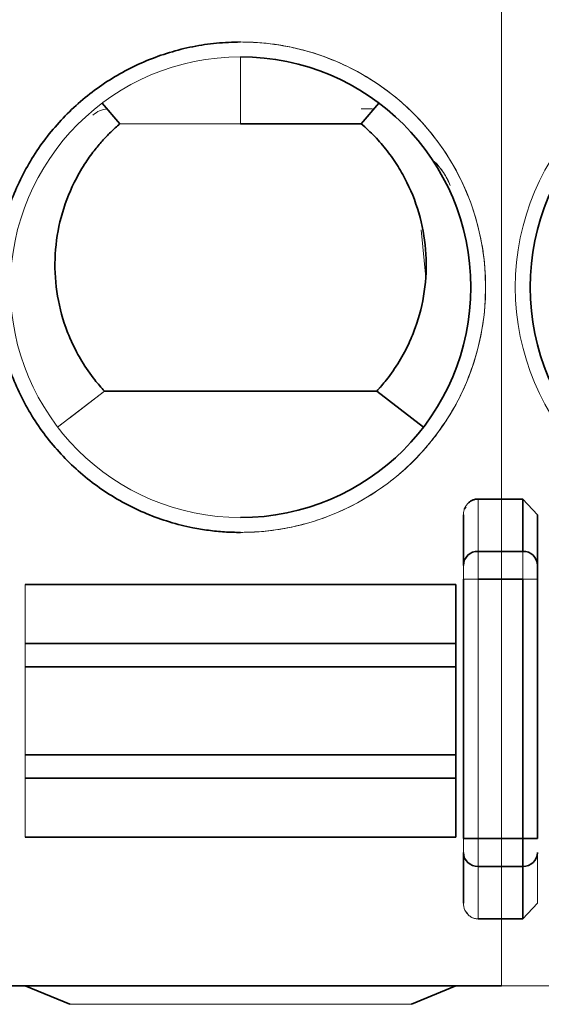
# Model space of a CAD drawing. Header units: millimetres. Extents: x 0 to 420, y 0 to 297.
# Tile 34 of 145: x 146.95 to 148.71, y 240.29 to 243.6. Entities that reach past the tile are written whole.
import ezdxf

# ---------------------------------------------------------------- set-up
doc = ezdxf.new("R2010")
doc.units = ezdxf.units.MM

msp = doc.modelspace()

# ---------------------------------------------------------------- linework, layer by layer
at = {"color": 142, "linetype": 'Continuous', "lineweight": 18, "true_color": 0x0080c0}
for p, q in [((148.5728, 241.9867), (148.5728, 245.2118)), ((147.6945, 243.2493), (147.6945, 243.4743)), ((147.6945, 243.2493), (147.6945, 243.4743)), ((147.6945, 243.4743), (147.6945, 243.2493)), ((147.2289, 243.3188), (147.2883, 243.2492)), ((148.1385, 243.2995), (148.1006, 243.2995)), ((147.2883, 243.2493), (147.6945, 243.2493)), ((147.2883, 243.2493), (147.6945, 243.2493)), ((147.6945, 243.2493), (147.2883, 243.2493)), ((147.6945, 243.2493), (147.2883, 243.2493)), ((148.1007, 243.2493), (147.6945, 243.2493)), ((148.1007, 243.2493), (148.1007, 243.2493)), ((148.1007, 243.2493), (148.1007, 243.2493)), ((148.3181, 242.7324), (148.3025, 242.8925)), ((148.3181, 242.7324), (148.3025, 242.8925)), ((147.2363, 242.3493), (147.0786, 242.2289)), ((147.2363, 242.3493), (147.083, 242.2322)), ((147.083, 242.2322), (147.2363, 242.3493)), ((147.2363, 242.3493), (148.1528, 242.3493)), ((148.1528, 242.3493), (148.1695, 242.3681)), ((148.1528, 242.3493), (148.1695, 242.3681)), ((148.1528, 242.3493), (148.3104, 242.2288)), ((147.0786, 242.2289), (147.0789, 242.2291)), ((148.4945, 241.9867), (148.4945, 241.8105)), ((148.5728, 241.8105), (148.5728, 241.9867)), ((148.4445, 241.7635), (148.4445, 241.9335)), ((148.4445, 241.7165), (148.4445, 241.9335)), ((148.4945, 241.7165), (148.4945, 241.8105)), ((148.5728, 241.8105), (148.5728, 241.7165)), ((148.6445, 241.8105), (148.6445, 241.7165)), ((148.4445, 241.7165), (148.4445, 240.8443)), ((148.4445, 241.7165), (148.4945, 241.7165)), ((148.4945, 241.7165), (148.4945, 240.8443)), ((148.5728, 240.8443), (148.5728, 241.7165)), ((148.6445, 241.7165), (148.6945, 241.7165)), ((146.9695, 241.5008), (146.9695, 241.6993)), ((146.9695, 241.6993), (148.4195, 241.6993)), ((148.4195, 241.6993), (148.4195, 241.5008)), ((146.9695, 241.5008), (146.9695, 241.4219)), ((148.4195, 241.5008), (146.9695, 241.5008)), ((148.4195, 241.4219), (148.4195, 241.5008)), ((146.9695, 241.4219), (146.9695, 241.1266)), ((146.9695, 241.4219), (148.4195, 241.4219)), ((148.4195, 241.1266), (148.4195, 241.4219)), ((146.9695, 241.1266), (146.9695, 241.0477)), ((146.9695, 241.1266), (148.4195, 241.1266)), ((148.4195, 241.1266), (148.4195, 241.0477)), ((146.9695, 240.8493), (146.9695, 241.0477)), ((146.9695, 241.0477), (148.4195, 241.0477)), ((148.4195, 241.0477), (148.4195, 240.8493)), ((148.4195, 240.8493), (146.9695, 240.8493)), ((148.4945, 240.8443), (148.4445, 240.8443)), ((148.4445, 240.7973), (148.4445, 240.8368)), ((148.4945, 240.7503), (148.4945, 240.8443)), ((148.5728, 240.8443), (148.5728, 240.7503)), ((148.4445, 240.7973), (148.4445, 240.6273)), ((148.6945, 240.7973), (148.6945, 240.6273)), ((148.4945, 240.7503), (148.4945, 240.5741)), ((148.5728, 240.5741), (148.5728, 240.7503)), ((148.4445, 240.6273), (148.4445, 240.7124)), ((148.5728, 240.3493), (148.5728, 240.5741)), ((145.0623, 240.3493), (164.5195, 240.3493)), ((146.9695, 240.3493), (147.1195, 240.2868)), ((148.2695, 240.2868), (148.4195, 240.3493)), ((147.1195, 240.2868), (147.0445, 240.318)), ((148.2883, 240.2946), (148.2695, 240.2868)), ((147.1195, 240.2868), (148.2695, 240.2868))]:
    msp.add_line(p, q, dxfattribs=at)
at = {"color": 7, "linetype": 'Continuous', "lineweight": 35}
for p, q in [((147.2883, 243.2493), (147.2289, 243.3188)), ((148.1007, 243.2493), (148.1602, 243.3188)), ((148.1602, 243.3188), (148.1007, 243.2493)), ((148.1007, 243.2493), (147.6945, 243.2493)), ((148.1007, 243.2493), (147.6945, 243.2493)), ((147.2363, 242.3493), (148.1528, 242.3493)), ((148.3104, 242.2289), (148.1528, 242.3493)), ((148.4945, 241.9867), (148.6445, 241.9867)), ((148.4945, 241.9867), (148.5728, 241.9867)), ((148.6445, 241.8105), (148.6445, 241.9867)), ((148.6445, 241.9867), (148.6945, 241.9335)), ((148.4445, 241.7635), (148.4445, 241.9335)), ((148.6945, 241.7635), (148.6945, 241.9335)), ((148.4945, 241.8105), (148.6445, 241.8105)), ((148.4945, 241.8105), (148.5728, 241.8105)), ((148.4445, 241.7165), (148.4445, 240.8443)), ((148.6445, 241.7165), (148.4945, 241.7165)), ((148.5728, 241.7165), (148.4945, 241.7165)), ((148.6445, 240.8443), (148.6445, 241.7165)), ((148.6945, 240.8443), (148.6945, 241.7165)), ((146.9695, 241.6993), (148.4195, 241.6993)), ((148.4195, 241.6993), (148.4195, 241.5008)), ((148.4195, 241.5008), (146.9695, 241.5008)), ((148.4195, 241.5008), (148.4195, 241.4219)), ((148.4195, 241.4219), (146.9695, 241.4219)), ((148.4195, 241.4219), (148.4195, 241.1266)), ((148.4195, 241.1266), (146.9695, 241.1266)), ((148.4195, 241.1266), (148.4195, 241.0477)), ((146.9695, 241.0477), (148.4195, 241.0477)), ((148.4195, 241.0477), (148.4195, 240.8493)), ((148.4195, 240.8493), (146.9695, 240.8493)), ((148.4945, 240.8443), (148.4445, 240.8443)), ((148.4945, 240.8443), (148.6445, 240.8443)), ((148.4945, 240.8443), (148.5728, 240.8443)), ((148.6445, 240.8443), (148.6445, 240.7503)), ((148.6945, 240.8443), (148.6445, 240.8443)), ((148.4445, 240.7973), (148.4445, 240.6273)), ((148.6445, 240.7503), (148.4945, 240.7503)), ((148.5728, 240.7503), (148.4945, 240.7503)), ((148.6445, 240.5741), (148.6445, 240.7503)), ((148.6945, 240.6273), (148.6445, 240.5741)), ((148.6445, 240.5741), (148.4945, 240.5741)), ((148.5728, 240.5741), (148.4945, 240.5741)), ((130.8695, 240.3493), (148.5728, 240.3493)), ((146.9695, 240.3493), (147.1195, 240.2868)), ((148.2695, 240.2868), (148.4195, 240.3493))]:
    msp.add_line(p, q, dxfattribs=at)
at = {"color": 142, "linetype": 'Continuous', "lineweight": 18, "true_color": 0x0080c0, "flags": 128}
msp.add_lwpolyline([(147.118, 242.259), (147.1575, 242.2891), (147.2363, 242.3493)], dxfattribs=at)
at = {"color": 142, "linetype": 'Continuous', "lineweight": 18, "true_color": 0x0080c0}
msp.add_circle((149.4445, 242.6993), 0.825, dxfattribs=at)
at = {"color": 7, "linetype": 'Continuous', "lineweight": 35}
msp.add_circle((149.4445, 242.6993), 0.775, dxfattribs=at)
at = {"color": 142, "linetype": 'Continuous', "lineweight": 18, "true_color": 0x0080c0}
for centre, radius, start, end in [((147.6945, 242.6993), 0.825, 90, 270), ((147.6945, 242.6993), 0.825, 270, 90), ((147.6945, 242.6993), 0.775, 90, 270), ((147.2506, 243.2245), 0.075, 93.4735, 135), ((148.4931, 241.762), 0.0486, 88.2746, 178.1638), ((148.4931, 240.7989), 0.0486, 181.8362, 271.7254)]:
    msp.add_arc(centre, radius, start, end, dxfattribs=at)
at = {"color": 7, "linetype": 'Continuous', "lineweight": 35}
for centre, radius, start, end in [((147.6945, 242.6993), 0.775, 270, 90), ((148.4931, 241.762), 0.0486, 88.2746, 178.1638), ((148.646, 241.762), 0.0486, 1.8362, 91.7254), ((148.4931, 240.7989), 0.0486, 181.8362, 271.7254), ((148.646, 240.7989), 0.0486, 268.2746, 358.1638)]:
    msp.add_arc(centre, radius, start, end, dxfattribs=at)
for points, knots in [([(147.6945, 241.8743), (147.6765, 241.8746), (147.6405, 241.8753), (147.5867, 241.8808), (147.5245, 241.891), (147.4546, 241.9085), (147.3529, 241.9449), (147.2332, 242.0089), (147.1074, 242.1121), (147.0041, 242.238), (146.9274, 242.3815), (146.8802, 242.5373), (146.8642, 242.6993), (146.8802, 242.8612), (146.9274, 243.017), (147.0041, 243.1606), (147.1074, 243.2864), (147.2332, 243.3896), (147.353, 243.4536), (147.4547, 243.4901), (147.5334, 243.5096), (147.6136, 243.522), (147.6676, 243.5235), (147.6945, 243.5243)], [0, 0, 0, 0, 0.020895, 0.041722, 0.06257, 0.093901, 0.125126, 0.187606, 0.250086, 0.312567, 0.375047, 0.437527, 0.500007, 0.562487, 0.624968, 0.687448, 0.749928, 0.812408, 0.874888, 0.906219, 0.937444, 0.968749, 1, 1, 1, 1]), ([(147.2883, 243.2492), (147.2779, 243.24), (147.257, 243.2214), (147.2282, 243.1909), (147.1983, 243.1554), (147.1659, 243.1097), (147.1243, 243.0365), (147.0863, 242.9355), (147.0663, 242.8107), (147.0718, 242.6846), (147.0964, 242.5852), (147.1281, 242.5076), (147.1598, 242.4481), (147.1973, 242.3934), (147.2252, 242.3618), (147.2363, 242.3493)], [0, 0, 0, 0, 0.041625, 0.083274, 0.124969, 0.180177, 0.250291, 0.375249, 0.499904, 0.624633, 0.749365, 0.803053, 0.874262, 0.950168, 1, 1, 1, 1]), ([(148.1528, 242.3493), (148.1637, 242.3616), (148.1916, 242.3931), (148.2289, 242.4475), (148.2607, 242.5071), (148.2924, 242.5845), (148.3173, 242.6841), (148.3227, 242.8103), (148.3028, 242.9352), (148.266, 243.0332), (148.2251, 243.1066), (148.1889, 243.1583), (148.1475, 243.2069), (148.1163, 243.2351), (148.1007, 243.2493)], [0, 0, 0, 0, 0.049108, 0.125386, 0.196018, 0.250212, 0.374679, 0.499812, 0.624548, 0.74929, 0.810042, 0.874624, 0.937348, 1, 1, 1, 1]), ([(148.4592, 241.9711), (148.4617, 241.9735), (148.4665, 241.9781), (148.4754, 241.983), (148.4847, 241.9861), (148.4913, 241.9865), (148.4945, 241.9867)], [0, 0, 0, 0, 0.2589787, 0.5043432, 0.7554545, 1, 1, 1, 1]), ([(148.448, 241.9522), (148.4481, 241.9528), (148.4486, 241.9561), (148.4509, 241.9587), (148.4527, 241.9609)], [0, 0, 0, 0, 0.1688, 1, 1, 1, 1]), ([(148.6945, 241.7165), (148.6945, 241.7261), (148.6945, 241.7366), (148.6945, 241.7538), (148.6945, 241.7602), (148.6945, 241.7635)], [0, 0, 0, 0, 0.5, 0.5, 1, 1, 1, 1])]:
    msp.add_open_spline(points, degree=3, knots=knots, dxfattribs=at)
at = {"color": 142, "linetype": 'Continuous', "lineweight": 18, "true_color": 0x0080c0}
for points, knots in [([(147.6945, 243.5243), (147.7137, 243.5239), (147.7519, 243.5231), (147.8088, 243.517), (147.8653, 243.5071), (147.9394, 243.4887), (148.0296, 243.4561), (148.1648, 243.3846), (148.3133, 243.261), (148.4436, 243.0697), (148.5166, 242.8501), (148.5246, 242.6571), (148.4995, 242.5062), (148.4647, 242.3968), (148.4162, 242.2924), (148.3722, 242.2298), (148.3502, 242.1985)], [0, 0, 0, 0, 0.031353, 0.062572, 0.09381, 0.125218, 0.187715, 0.250361, 0.375199, 0.500037, 0.624875, 0.749713, 0.812211, 0.874856, 0.937391, 1, 1, 1, 1]), ([(148.3502, 242.1985), (148.3615, 242.2139), (148.3841, 242.2448), (148.4237, 242.3102), (148.4649, 242.3966), (148.4994, 242.5062), (148.5184, 242.6196), (148.5214, 242.7344), (148.5086, 242.8486), (148.4801, 242.9599), (148.4364, 243.0662), (148.3784, 243.1654), (148.3073, 243.2556), (148.2244, 243.3351), (148.1312, 243.4024), (148.0296, 243.456), (147.9216, 243.4952), (147.8279, 243.5149), (147.7519, 243.5231), (147.7137, 243.5239), (147.6945, 243.5243)], [0, 0, 0, 0, 0.031255, 0.062569, 0.125067, 0.187514, 0.250034, 0.312557, 0.375006, 0.437499, 0.500032, 0.562516, 0.624972, 0.687498, 0.750013, 0.812457, 0.874962, 0.937493, 0.968678, 1, 1, 1, 1]), ([(148.4005, 243.0416), (148.4005, 243.0416), (148.3943, 243.0567), (148.3827, 243.0784), (148.3633, 243.1048), (148.352, 243.1167), (148.3463, 243.1227)], [0, 0, 0, 0, 0.000078, 0.498276, 0.747541, 1, 1, 1, 1]), ([(148.3463, 243.1227), (148.352, 243.1167), (148.3633, 243.1048), (148.3778, 243.085), (148.3905, 243.0641), (148.3971, 243.0491), (148.4005, 243.0416)], [0, 0, 0, 0, 0.252323, 0.501454, 0.747018, 1, 1, 1, 1]), ([(148.3502, 242.1985), (148.337, 242.1821), (148.3108, 242.1492), (148.2667, 242.1039), (148.2117, 242.0548), (148.1436, 242.005), (148.0611, 241.9582), (147.9738, 241.921), (147.8828, 241.8943), (147.7893, 241.8774), (147.7261, 241.8753), (147.6945, 241.8743)], [0, 0, 0, 0, 0.083354, 0.166542, 0.250056, 0.374866, 0.500037, 0.624847, 0.750018, 0.874919, 1, 1, 1, 1]), ([(147.6945, 241.8743), (147.7156, 241.8747), (147.7576, 241.8756), (147.8204, 241.8832), (147.8928, 241.8971), (147.9738, 241.921), (148.0611, 241.9581), (148.1436, 242.005), (148.2202, 242.061), (148.2782, 242.1148), (148.3208, 242.1613), (148.3404, 242.1861), (148.3502, 242.1985)], [0, 0, 0, 0, 0.083339, 0.16655, 0.250122, 0.374983, 0.500089, 0.624989, 0.750017, 0.875059, 0.93748, 1, 1, 1, 1]), ([(148.4445, 241.9335), (148.445, 241.9391), (148.4459, 241.9493), (148.4518, 241.962), (148.4608, 241.9739), (148.4749, 241.9844), (148.4882, 241.986), (148.4945, 241.9867)], [0, 0, 0, 0, 0.207972, 0.378267, 0.510918, 0.764155, 1, 1, 1, 1]), ([(148.4445, 241.9335), (148.445, 241.9391), (148.4459, 241.9493), (148.4518, 241.962), (148.4608, 241.9739), (148.4749, 241.9844), (148.4882, 241.986), (148.4945, 241.9867)], [0, 0, 0, 0, 0.207972, 0.378267, 0.510918, 0.764155, 1, 1, 1, 1]), ([(148.4445, 241.7635), (148.4445, 241.7746), (148.4494, 241.7876), (148.4689, 241.8059), (148.4828, 241.8105), (148.4945, 241.8105)], [0, 0, 0, 0, 0.5, 0.5, 1, 1, 1, 1]), ([(148.4945, 241.8105), (148.4945, 241.804), (148.4945, 241.7911), (148.4945, 241.7567), (148.4945, 241.7356), (148.4945, 241.7165)], [0, 0, 0, 0, 0.5, 0.5, 1, 1, 1, 1]), ([(148.4945, 241.8105), (148.4945, 241.804), (148.4945, 241.7911), (148.4945, 241.7567), (148.4945, 241.7356), (148.4945, 241.7165)], [0, 0, 0, 0, 0.5, 0.5, 1, 1, 1, 1]), ([(148.4445, 241.7635), (148.4445, 241.7625), (148.4445, 241.7606), (148.4445, 241.755), (148.4445, 241.7457), (148.4445, 241.7342), (148.4445, 241.7242), (148.4445, 241.7191), (148.4445, 241.7165)], [0, 0, 0, 0, 0.1255449, 0.2488463, 0.4998535, 0.7481374, 0.8721799, 1, 1, 1, 1]), ([(148.4445, 241.7635), (148.4445, 241.7602), (148.4445, 241.7538), (148.4445, 241.7366), (148.4445, 241.7261), (148.4445, 241.7165)], [0, 0, 0, 0, 0.5, 0.5, 1, 1, 1, 1]), ([(148.4445, 241.7165), (148.4445, 241.7165), (148.4494, 241.7165), (148.4689, 241.7165), (148.4828, 241.7165), (148.4945, 241.7165)], [0, 0, 0, 0, 0.5, 0.5, 1, 1, 1, 1]), ([(146.9695, 241.6993), (146.9695, 241.6992), (146.9695, 241.6992), (146.9695, 241.6988), (146.9695, 241.6978), (146.9695, 241.6959), (146.9695, 241.6932), (146.9695, 241.6889), (146.9695, 241.6843), (146.9695, 241.6787), (146.9695, 241.6731), (146.9695, 241.6672), (146.9695, 241.6611), (146.9695, 241.6554), (146.9695, 241.6479), (146.9695, 241.6404), (146.9695, 241.6315), (146.9695, 241.6211), (146.9695, 241.6095), (146.9695, 241.5996), (146.9695, 241.5916), (146.9695, 241.5844), (146.9695, 241.5758), (146.9695, 241.5678), (146.9695, 241.5589), (146.9695, 241.5493), (146.9695, 241.5398), (146.9695, 241.5306), (146.9695, 241.5241), (146.9695, 241.5182), (146.9695, 241.5139), (146.9695, 241.5094), (146.9695, 241.5058), (146.9695, 241.5027), (146.9695, 241.5014), (146.9695, 241.5008)], [0, 0, 0, 0, 0.012845, 0.031856, 0.062986, 0.087552, 0.124154, 0.152118, 0.194671, 0.216424, 0.249857, 0.28287, 0.302321, 0.331157, 0.355034, 0.390897, 0.415053, 0.451974, 0.499871, 0.53287, 0.552316, 0.581148, 0.605025, 0.640887, 0.665043, 0.701961, 0.749846, 0.779086, 0.821764, 0.842784, 0.874154, 0.898614, 0.935738, 0.967401, 1, 1, 1, 1]), ([(148.4195, 241.6993), (148.4195, 241.6992), (148.4195, 241.6992), (148.4195, 241.6988), (148.4195, 241.6978), (148.4195, 241.6959), (148.4195, 241.6932), (148.4195, 241.6889), (148.4195, 241.6843), (148.4195, 241.6787), (148.4195, 241.6731), (148.4195, 241.6672), (148.4195, 241.6611), (148.4195, 241.6554), (148.4195, 241.6479), (148.4195, 241.6404), (148.4195, 241.6315), (148.4195, 241.6211), (148.4195, 241.6095), (148.4195, 241.5996), (148.4195, 241.5916), (148.4195, 241.5844), (148.4195, 241.5758), (148.4195, 241.5678), (148.4195, 241.5589), (148.4195, 241.5493), (148.4195, 241.5398), (148.4195, 241.5306), (148.4195, 241.5241), (148.4195, 241.5182), (148.4195, 241.5139), (148.4195, 241.5094), (148.4195, 241.5058), (148.4195, 241.5027), (148.4195, 241.5014), (148.4195, 241.5008)], [0, 0, 0, 0, 0.012845, 0.031856, 0.062986, 0.087552, 0.124154, 0.152118, 0.194671, 0.216424, 0.249857, 0.28287, 0.302321, 0.331157, 0.355034, 0.390897, 0.415053, 0.451974, 0.499871, 0.53287, 0.552316, 0.581148, 0.605025, 0.640887, 0.665043, 0.701961, 0.749846, 0.779086, 0.821764, 0.842784, 0.874154, 0.898614, 0.935738, 0.967401, 1, 1, 1, 1]), ([(148.4195, 241.4219), (148.4195, 241.4215), (148.4195, 241.4207), (148.4195, 241.4186), (148.4195, 241.4156), (148.4195, 241.412), (148.4195, 241.4083), (148.4195, 241.4048), (148.4195, 241.4003), (148.4195, 241.3947), (148.4195, 241.388), (148.4195, 241.3798), (148.4195, 241.3722), (148.4195, 241.3634), (148.4195, 241.3564), (148.4195, 241.3489), (148.4195, 241.3417), (148.4195, 241.3342), (148.4195, 241.3264), (148.4195, 241.3185), (148.4195, 241.3104), (148.4195, 241.3021), (148.4195, 241.2944), (148.4195, 241.2848), (148.4195, 241.2756), (148.4195, 241.265), (148.4195, 241.2564), (148.4195, 241.2477), (148.4195, 241.2396), (148.4195, 241.2316), (148.4195, 241.2237), (148.4195, 241.2159), (148.4195, 241.2082), (148.4195, 241.2007), (148.4195, 241.1941), (148.4195, 241.1862), (148.4195, 241.1791), (148.4195, 241.1717), (148.4195, 241.1645), (148.4195, 241.1574), (148.4195, 241.152), (148.4195, 241.1478), (148.4195, 241.1437), (148.4195, 241.1399), (148.4195, 241.1363), (148.4195, 241.1328), (148.4195, 241.1298), (148.4195, 241.1278), (148.4195, 241.1269), (148.4195, 241.1266)], [0, 0, 0, 0, 0.01612, 0.032035, 0.063354, 0.08806, 0.102791, 0.124825, 0.140816, 0.164889, 0.19529, 0.216892, 0.249965, 0.26915, 0.297415, 0.311365, 0.332119, 0.35616, 0.370546, 0.392135, 0.416235, 0.430801, 0.452861, 0.471493, 0.499968, 0.519153, 0.547419, 0.561369, 0.582123, 0.606164, 0.62055, 0.642139, 0.666238, 0.680804, 0.702865, 0.721497, 0.749972, 0.766821, 0.791679, 0.822204, 0.843326, 0.855942, 0.874827, 0.899325, 0.914086, 0.936383, 0.967811, 0.986098, 1, 1, 1, 1]), ([(146.9695, 241.0477), (146.9695, 241.0475), (146.9695, 241.0469), (146.9695, 241.0454), (146.9695, 241.0432), (146.9695, 241.0397), (146.9695, 241.0355), (146.9695, 241.0296), (146.9695, 241.0237), (146.9695, 241.0168), (146.9695, 241.0102), (146.9695, 241.0032), (146.9695, 240.9963), (146.9695, 240.9899), (146.9695, 240.9818), (146.9695, 240.9738), (146.9695, 240.9644), (146.9695, 240.9536), (146.9695, 240.9419), (146.9695, 240.9321), (146.9695, 240.9242), (146.9695, 240.9173), (146.9695, 240.9091), (146.9695, 240.9016), (146.9695, 240.8935), (146.9695, 240.8848), (146.9695, 240.8766), (146.9695, 240.8689), (146.9695, 240.8636), (146.9695, 240.8591), (146.9695, 240.856), (146.9695, 240.853), (146.9695, 240.8508), (146.9695, 240.8495), (146.9695, 240.8493), (146.9695, 240.8493)], [0, 0, 0, 0, 0.012845, 0.031856, 0.062986, 0.087552, 0.124154, 0.152118, 0.194671, 0.216424, 0.249857, 0.28287, 0.302321, 0.331157, 0.355034, 0.390897, 0.415053, 0.451974, 0.499871, 0.53287, 0.552316, 0.581148, 0.605025, 0.640887, 0.665043, 0.701961, 0.749846, 0.779086, 0.821764, 0.842784, 0.874154, 0.898614, 0.935738, 0.967401, 1, 1, 1, 1]), ([(148.4195, 241.0477), (148.4195, 241.0475), (148.4195, 241.0469), (148.4195, 241.0454), (148.4195, 241.0431), (148.4195, 241.0395), (148.4195, 241.0353), (148.4195, 241.0293), (148.4195, 241.0234), (148.4195, 241.0166), (148.4195, 241.0104), (148.4195, 241.002), (148.4195, 240.994), (148.4195, 240.9852), (148.4195, 240.9775), (148.4195, 240.9676), (148.4195, 240.9585), (148.4195, 240.949), (148.4195, 240.9408), (148.4195, 240.9306), (148.4195, 240.9217), (148.4195, 240.9127), (148.4195, 240.9052), (148.4195, 240.8962), (148.4195, 240.8887), (148.4195, 240.8814), (148.4195, 240.8756), (148.4195, 240.869), (148.4195, 240.8639), (148.4195, 240.8594), (148.4195, 240.8562), (148.4195, 240.8531), (148.4195, 240.8509), (148.4195, 240.8495), (148.4195, 240.8493), (148.4195, 240.8493)], [0, 0, 0, 0, 0.012608, 0.031395, 0.062511, 0.087394, 0.125012, 0.153725, 0.196381, 0.217731, 0.250009, 0.278722, 0.321378, 0.342728, 0.375007, 0.40372, 0.446376, 0.467726, 0.500004, 0.528717, 0.571373, 0.592723, 0.625002, 0.653715, 0.696371, 0.717721, 0.749999, 0.778712, 0.821368, 0.842718, 0.874997, 0.90014, 0.937497, 0.968613, 1, 1, 1, 1]), ([(148.4445, 240.8443), (148.4445, 240.8417), (148.4445, 240.8367), (148.4445, 240.8267), (148.4445, 240.8152), (148.4445, 240.8058), (148.4445, 240.8002), (148.4445, 240.7983), (148.4445, 240.7973)], [0, 0, 0, 0, 0.125545, 0.248846, 0.499853, 0.748137, 0.87218, 1, 1, 1, 1]), ([(148.4445, 240.8443), (148.4445, 240.8347), (148.4445, 240.8242), (148.4445, 240.807), (148.4445, 240.8006), (148.4445, 240.7973)], [0, 0, 0, 0, 0.5, 0.5, 1, 1, 1, 1]), ([(148.4445, 240.8443), (148.4445, 240.8443), (148.4494, 240.8443), (148.4689, 240.8443), (148.4828, 240.8443), (148.4945, 240.8443)], [0, 0, 0, 0, 0.5, 0.5, 1, 1, 1, 1]), ([(148.4945, 240.8443), (148.4945, 240.8252), (148.4945, 240.8041), (148.4945, 240.7697), (148.4945, 240.7568), (148.4945, 240.7503)], [0, 0, 0, 0, 0.5, 0.5, 1, 1, 1, 1]), ([(148.4945, 240.8443), (148.4945, 240.8252), (148.4945, 240.8041), (148.4945, 240.7697), (148.4945, 240.7568), (148.4945, 240.7503)], [0, 0, 0, 0, 0.5, 0.5, 1, 1, 1, 1]), ([(148.4445, 240.7973), (148.4445, 240.7862), (148.4494, 240.7732), (148.4689, 240.7549), (148.4828, 240.7503), (148.4945, 240.7503)], [0, 0, 0, 0, 0.5, 0.5, 1, 1, 1, 1]), ([(148.4945, 240.5741), (148.4903, 240.5744), (148.4817, 240.5751), (148.4694, 240.5806), (148.4579, 240.5899), (148.4472, 240.6054), (148.4455, 240.6192), (148.4445, 240.6273)], [0, 0, 0, 0, 0.156059, 0.319314, 0.490919, 0.703477, 1, 1, 1, 1]), ([(148.4945, 240.5741), (148.4903, 240.5744), (148.4817, 240.5751), (148.4694, 240.5806), (148.4579, 240.5899), (148.4472, 240.6054), (148.4455, 240.6192), (148.4445, 240.6273)], [0, 0, 0, 0, 0.156059, 0.319314, 0.490919, 0.703477, 1, 1, 1, 1]), ([(148.4945, 240.5741), (148.4912, 240.5743), (148.4847, 240.5746), (148.4751, 240.5779), (148.4666, 240.5829), (148.459, 240.5889), (148.4561, 240.5942), (148.4548, 240.5966)], [0, 0, 0, 0, 0.2068346, 0.410444, 0.622386, 0.8278839, 1, 1, 1, 1])]:
    msp.add_open_spline(points, degree=3, knots=knots, dxfattribs=at)
msp.add_open_spline([(148.4005, 243.0416), (148.388, 243.0718), (148.3694, 243.0996), (148.3463, 243.1227)], degree=3, dxfattribs=at)
msp.add_open_spline([(148.4005, 243.0416), (148.388, 243.0718), (148.3694, 243.0996), (148.3463, 243.1227)], degree=3, dxfattribs=at)

doc.saveas('drawing.dxf')
